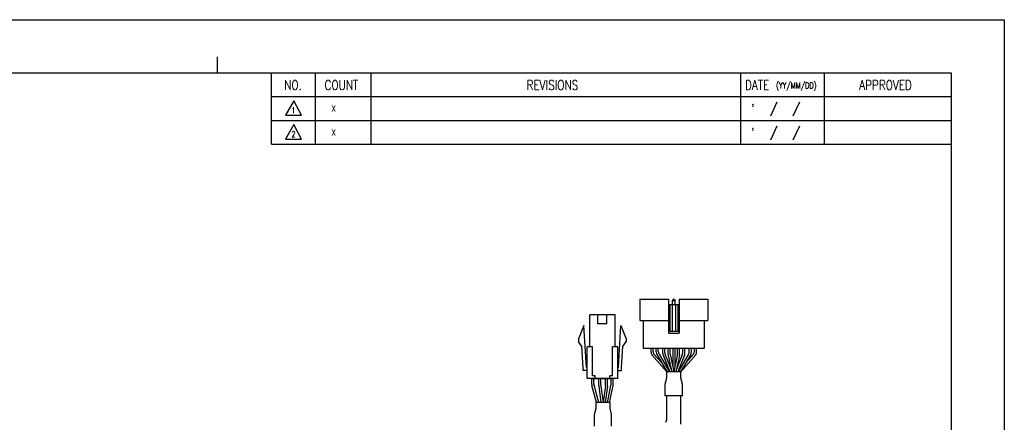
# Model space of a CAD drawing. Header units: millimetres. Extents: x 0 to 594, y 0 to 420.
# Tile 4 of 4: x 222 to 594, y 268 to 420. Entities that reach past the tile are written whole.
import ezdxf

# ---------------------------------------------------------------- set-up
doc = ezdxf.new("R2010")
doc.units = ezdxf.units.MM
doc.layers.add('DIM', color=3, linetype='Continuous')
doc.layers.add('SHEET', color=1, linetype='Continuous')
doc.styles.add('SHEET1', font='ROMANS.SHX', dxfattribs={"width": 0.8, "height": 3})

msp = doc.modelspace()

# ---------------------------------------------------------------- linework, layer by layer
at = {"color": 4}
msp.add_line((297, 406), (297, 400), dxfattribs=at)
at = {"color": 0}
for p, q in [((456.4792, 314.5612), (456.4792, 306.5612)), ((456.4792, 314.5612), (467.2792, 314.5612)), ((460.7006, 294.6157), (460.7006, 296.1612)), ((461.5006, 294.8327), (461.5006, 296.1612)), ((462.6384, 294.6879), (462.6384, 296.1612)), ((462.9127, 293.6771), (466.7291, 287.1612)), ((463.4384, 294.9049), (463.4384, 296.1612)), ((463.7127, 293.8941), (467.6563, 287.1612)), ((465.1199, 294.1673), (465.1199, 296.1612)), ((465.9199, 294.3215), (465.9199, 296.1612)), ((466.0632, 293.5781), (468.6324, 287.1612)), ((467.1384, 293.7803), (467.1384, 296.1612)), ((467.9384, 293.8251), (467.9384, 296.1612)), ((472.4952, 293.5781), (469.926, 287.1612)), ((470.6384, 293.8251), (470.6384, 296.1612)), ((474.8642, 293.8941), (470.9206, 287.1612)), ((471.4384, 293.7812), (471.4384, 296.1612)), ((475.6642, 293.6771), (471.8478, 287.1612)), ((472.6384, 294.3215), (472.6384, 296.1612)), ((473.4384, 294.1673), (473.4384, 296.1612)), ((475.1384, 294.9049), (475.1384, 296.1612)), ((475.9384, 294.6879), (475.9384, 296.1612)), ((477.0578, 294.8327), (477.0578, 296.1612)), ((477.8578, 294.6157), (477.8578, 296.1612)), ((465.2632, 293.4239), (467.7706, 287.1612)), ((473.2952, 293.4239), (470.7877, 287.1612)), ((471.879, 287.1612), (466.6797, 287.1612)), ((466.6797, 284.9125), (466.6797, 287.1612)), ((471.879, 284.9125), (471.879, 287.1612)), ((440.9669, 282.0896), (440.9669, 284.6841)), ((441.7669, 282.1426), (441.7669, 284.6841)), ((443.4669, 282.1426), (443.4669, 284.6841)), ((444.2669, 282.0896), (444.2669, 284.6841)), ((466.0593, 282.5866), (466.6797, 284.9125)), ((466.0593, 278.1768), (466.0593, 282.5866)), ((472.4991, 282.588), (471.879, 284.9125)), ((472.4991, 278.1768), (472.4991, 282.588)), ((440.9844, 281.8261), (441.8008, 275.6841)), ((441.7844, 281.879), (442.6079, 275.6841)), ((443.4495, 281.879), (442.626, 275.6841)), ((444.2495, 281.8261), (443.4331, 275.6841)), ((445.2075, 275.6841), (440.0082, 275.6841)), ((440.0082, 273.4354), (440.0082, 275.6841)), ((445.2075, 273.4354), (445.2075, 275.6841)), ((472.4991, 278.1768), (466.0593, 278.1768)), ((439.3878, 271.1095), (440.0082, 273.4354)), ((445.8275, 271.1109), (445.2075, 273.4354)), ((439.3878, 266.6997), (439.3878, 271.1095)), ((445.8275, 266.6997), (445.8275, 271.1109))]:
    msp.add_line(p, q, dxfattribs=at)
for p, q in [((467.2792, 314.5612), (467.2792, 301.7612)), ((467.2792, 312.5612), (471.2792, 312.5612)), ((467.7792, 312.5612), (467.7792, 302.5612)), ((468.6792, 312.5612), (468.6792, 302.5612)), ((468.9792, 314.5612), (468.7792, 314.0612)), ((468.7792, 312.5612), (468.7792, 314.0612)), ((468.7792, 314.0612), (469.7792, 314.0612)), ((468.9792, 314.5612), (469.5792, 314.5612)), ((469.5792, 314.5612), (469.7792, 314.0612)), ((469.7792, 312.5612), (469.7792, 314.0612)), ((469.8792, 312.5612), (469.8792, 302.5612)), ((470.7792, 312.5612), (470.7792, 302.5612)), ((471.2792, 314.5612), (471.2792, 301.7612)), ((471.2792, 314.5612), (482.0792, 314.5612)), ((482.0792, 314.5612), (482.0792, 306.5612)), ((437.5968, 296.6841), (437.5968, 308.6841)), ((440.6468, 305.2841), (440.6468, 308.6841)), ((444.0468, 305.2841), (444.0468, 308.6841)), ((447.0968, 296.6841), (447.0968, 308.6841)), ((435.3468, 304.6841), (433.3468, 299.6841)), ((436.2968, 288.8841), (435.3468, 304.6841)), ((448.3968, 288.8841), (449.3468, 304.6841)), ((449.3468, 304.6841), (451.3468, 299.6841)), ((456.4792, 306.5612), (467.2792, 306.5612)), ((457.7792, 306.5612), (457.7792, 296.1612)), ((471.2792, 306.5612), (482.0792, 306.5612)), ((480.7792, 306.5612), (480.7792, 296.1612)), ((467.2792, 302.5612), (471.2792, 302.5612)), ((467.2792, 301.7612), (471.2792, 301.7612)), ((433.3468, 299.6841), (433.3468, 298.6841)), ((434.624, 296.7121), (433.3468, 298.6841)), ((450.0696, 296.7121), (451.3468, 298.6841)), ((451.3468, 299.6841), (451.3468, 298.6841)), ((435.099, 288.8121), (434.624, 296.7121)), ((436.5968, 284.6841), (436.5968, 296.6841)), ((438.5968, 285.6841), (438.5968, 296.6841)), ((446.0968, 285.6841), (446.0968, 296.6841)), ((448.0968, 284.6841), (448.0968, 296.6841)), ((449.5946, 288.8121), (450.0696, 296.7121)), ((457.7792, 296.1612), (480.7792, 296.1612)), ((462.6384, 296.1612), (475.9384, 296.1612)), ((468.8884, 296.1612), (468.8884, 289.0441)), ((469.6884, 296.1612), (469.6884, 289.0441)), ((435.0968, 287.6841), (435.0968, 288.8841)), ((449.5968, 287.6841), (449.5968, 288.8841)), ((438.2905, 282.5661), (438.2905, 284.6841)), ((438.2905, 284.6841), (446.4031, 284.6841)), ((439.0905, 282.6767), (439.0905, 284.6841)), ((439.5968, 284.6841), (439.5968, 285.6841)), ((445.0968, 284.6841), (445.0968, 285.6841)), ((445.6031, 282.4857), (445.6031, 284.6841)), ((446.4031, 282.4045), (446.4031, 284.6841)), ((440.1535, 275.6841), (438.3656, 282.0232)), ((440.9847, 275.6841), (439.1656, 282.1338)), ((444.2491, 275.6841), (445.5623, 282.0837)), ((445.0658, 275.6841), (446.3623, 282.0025)), ((466.6792, 269.5435), (466.6792, 278.1768)), ((471.8792, 278.1768), (466.6792, 278.1768)), ((471.8792, 267.4647), (471.8792, 278.1768))]:
    msp.add_line(p, q)
at = {"color": 6}
msp.add_lwpolyline([(0, 420), (594, 420), (594, 0), (0, 0)], close=True, dxfattribs=at)
at = {"color": 4}
msp.add_lwpolyline([(20, 400), (574, 400), (574, 20), (20, 20)], close=True, dxfattribs=at)
for points in [[(447.0968, 308.6841), (437.5968, 308.6841)], [(444.0468, 305.2841), (440.6468, 305.2841)], [(438.5968, 296.6841), (436.5968, 296.6841)], [(448.0968, 296.6841), (446.0968, 296.6841)], [(436.5968, 287.6841), (435.0968, 287.6841)], [(436.5968, 287.6841), (435.0968, 287.6841)], [(436.5968, 288.8841), (436.2968, 288.8841)], [(448.0968, 288.8841), (448.3968, 288.8841)], [(448.0968, 287.6841), (449.5968, 287.6841)], [(448.0968, 287.6841), (449.5968, 287.6841)], [(448.0968, 284.6841), (436.5968, 284.6841)], [(439.5968, 285.6841), (438.5968, 285.6841)], [(446.0968, 285.6841), (445.0968, 285.6841)]]:
    msp.add_lwpolyline(points)
at = {"color": 0}
for centre, start, end in [((462.7006, 294.6157), 180, 210.358277), ((463.5006, 294.8327), 180, 203.791628), ((464.6384, 294.6879), 180, 210.358277), ((465.4384, 294.9049), 180, 210.358277), ((467.1199, 294.1673), 180.000001, 201.819992), ((467.9199, 294.3215), 180.000001, 201.819992), ((470.6384, 294.3215), 338.180009, 0), ((471.4384, 294.1673), 338.180009, 0), ((473.1384, 294.9049), 329.641723, 0), ((473.9384, 294.6879), 329.641723, 0), ((475.0578, 294.8327), 336.208372, 0), ((475.8578, 294.6157), 329.641723, 0), ((442.9669, 282.0896), 180, 187.571875), ((443.7669, 282.1426), 180, 187.571875), ((441.4669, 282.1426), 352.428125, 0), ((442.2669, 282.0896), 352.428125, 0)]:
    msp.add_arc(centre, 2, start, end, dxfattribs=at)
for centre, start, end in [((469.1384, 293.7803), 180, 192.18873), ((469.9384, 293.8251), 180, 191.729285), ((468.6384, 293.8251), 348.270715, 0), ((469.4384, 293.7812), 347.756403, 0), ((440.2905, 282.5661), 180, 195.750963), ((441.0905, 282.6767), 180, 195.750963), ((443.6031, 282.4857), 348.404564, 0), ((444.4031, 282.4045), 348.404564, 0), ((464.6792, 269.5435), 316.419966, 360)]:
    msp.add_arc(centre, 2, start, end)
at = {"layer": 'DIM', "color": 0}
for p, q in [((460.9748, 293.6049), (466.6797, 287.1612)), ((461.6706, 294.0259), (464.7371, 290.5623)), ((477.5835, 293.6049), (471.8786, 287.1612)), ((476.8878, 294.0259), (473.8213, 290.5623)), ((467.1835, 293.358), (468.3928, 287.7597)), ((467.9802, 293.4185), (469.2794, 287.1612)), ((470.5967, 293.4185), (469.2975, 287.1612)), ((471.393, 293.3571), (470.1933, 287.8289))]:
    msp.add_line(p, q, dxfattribs=at)
at = {"layer": 'SHEET', "color": 7}
for q in [(317.5, 400), (574, 373)]:
    msp.add_line((317.5, 373), q, dxfattribs=at)
at = {"layer": 'SHEET'}
for p, q in [((334, 400), (334, 373)), ((355, 400), (355, 373)), ((494.5, 400), (494.5, 373)), ((526, 400), (526, 373)), ((317.5, 391), (574, 391)), ((508.2099, 388.911), (505.7077, 383.5959)), ((516.7362, 388.9028), (514.2339, 383.5877)), ((317.5, 382), (574, 382)), ((508.2099, 379.911), (505.7077, 374.5959)), ((516.7362, 379.9028), (514.2339, 374.5877))]:
    msp.add_line(p, q, dxfattribs=at)
at = {"layer": 'SHEET', "color": 1, "linetype": 'Continuous'}
for p, q in [((325.9146, 389.416), (322.7394, 384.0064)), ((328.737, 384.0064), (325.9146, 389.416)), ((322.7394, 384.0064), (328.737, 384.0064)), ((325.9146, 380.416), (322.7394, 375.0064)), ((328.737, 375.0064), (325.9146, 380.416)), ((322.7394, 375.0064), (328.737, 375.0064))]:
    msp.add_line(p, q, dxfattribs=at)

# ---------------------------------------------------------------- texts
at = {"layer": 'SHEET', "style": 'SHEET1', "width": 0.8}
for s, height, p in [('NO.', 3.6, (322.256, 393.5466)), ('COUNT', 3.6, (337.4711, 393.5466)), ('DATE', 3.6, (496.1592, 393.5466)), ('(YY/MM/DD)', 2.25, (507.8838, 394.0859)), ('APPROVED', 3.6, (539.2502, 393.5466)), ('1', 2.25, (324.9764, 384.746)), ('X', 2.25, (340.1186, 385.3874)), ("'", 3.6, (498.4958, 384.5633)), ("'", 3.6, (498.4958, 375.5633)), ('2', 2.25, (324.9764, 375.746)), ('X', 2.25, (340.1186, 376.3874))]:
    msp.add_text(s, height=height, dxfattribs=at).set_placement(p)
at = {"layer": 'SHEET', "color": 7, "style": 'SHEET1', "width": 0.8}
msp.add_text('REVISIONS', height=3.6, dxfattribs=at).set_placement((413.7181, 393.5466))

doc.saveas('drawing.dxf')
